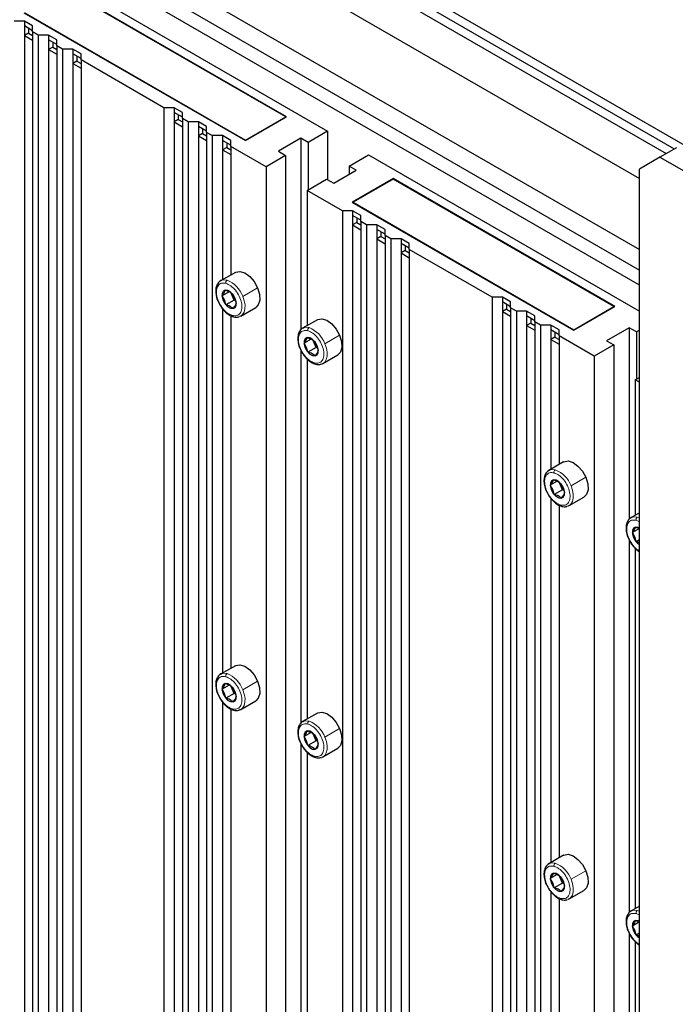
# Paper-space layout 'Blatt4' of a CAD drawing. Header units: millimetres. Extents: x 5 to 418, y 2 to 292.
# Tile 101 of 118: x 294 to 313, y 202 to 231. Entities that reach past the tile are written whole.
import ezdxf

# ---------------------------------------------------------------- set-up
doc = ezdxf.new("R2010")
doc.units = ezdxf.units.MM

psp = doc.layouts.new('Blatt4')

# ---------------------------------------------------------------- linework, layer by layer
at = {"color": 7, "linetype": 'Continuous', "lineweight": 25}
for p, q in [((269.746, 252.316), (319.131, 223.806)), ((269.746, 252.044), (313.291, 226.906)), ((269.746, 251.771), (313.055, 226.77)), ((269.982, 251.635), (313.055, 226.77)), ((270.217, 251.771), (313.291, 226.906)), ((269.864, 250.547), (312.29, 226.055)), ((269.157, 248.914), (312.29, 224.014)), ((269.157, 248.329), (312.29, 223.428)), ((312.29, 222.993), (269.157, 247.893)), ((295.084, 232.177), (303.333, 227.415)), ((302.155, 227.823), (295.791, 231.497)), ((302.131, 227.823), (295.791, 231.484)), ((294.612, 230.817), (300.976, 227.143)), ((294.636, 230.817), (300.976, 227.157)), ((294.624, 230.572), (294.329, 230.572)), ((294.86, 230.436), (294.624, 230.572)), ((294.624, 230.572), (294.624, 230.436)), ((294.86, 230.3), (294.624, 230.436)), ((294.624, 230.436), (294.624, 230.164)), ((294.86, 230.266), (294.86, 230.436)), ((294.742, 230.232), (294.624, 230.164)), ((294.624, 230.164), (294.624, 159.567)), ((294.624, 230.164), (294.86, 230.028)), ((294.742, 230.368), (294.742, 230.232)), ((294.742, 230.232), (294.86, 230.164)), ((295.024, 230.171), (294.86, 230.266)), ((294.86, 230.266), (294.86, 159.431)), ((295.32, 230.171), (295.024, 230.171)), ((295.024, 230.171), (295.024, 159.336)), ((295.555, 230.035), (295.32, 230.171)), ((295.32, 230.171), (295.32, 230.035)), ((295.555, 229.899), (295.32, 230.035)), ((295.32, 230.035), (295.32, 229.763)), ((295.437, 229.967), (295.437, 229.831)), ((295.555, 229.864), (295.555, 230.035)), ((295.72, 229.769), (295.555, 229.864)), ((295.555, 229.864), (295.555, 159.029)), ((295.437, 229.831), (295.32, 229.763)), ((295.32, 229.763), (295.32, 159.165)), ((295.32, 229.763), (295.555, 229.626)), ((295.437, 229.831), (295.555, 229.763)), ((296.015, 229.769), (295.72, 229.769)), ((295.72, 229.769), (295.72, 158.934)), ((296.251, 229.633), (296.015, 229.769)), ((296.015, 229.769), (296.015, 229.633)), ((296.251, 229.497), (296.015, 229.633)), ((296.015, 229.633), (296.015, 229.361)), ((296.251, 229.463), (296.251, 229.633)), ((296.133, 229.429), (296.015, 229.361)), ((296.015, 229.361), (296.015, 158.764)), ((296.015, 229.361), (296.251, 229.225)), ((296.133, 229.565), (296.133, 229.429)), ((296.133, 229.429), (296.251, 229.361)), ((298.631, 228.089), (296.251, 229.463)), ((296.251, 229.463), (296.251, 158.628)), ((298.926, 228.089), (298.631, 228.089)), ((298.631, 228.089), (298.631, 157.254)), ((299.162, 227.953), (298.926, 228.089)), ((298.926, 228.089), (298.926, 227.953)), ((299.162, 227.816), (298.926, 227.953)), ((298.926, 227.953), (298.926, 227.68)), ((299.044, 227.885), (299.044, 227.748)), ((299.162, 227.782), (299.162, 227.953)), ((299.044, 227.748), (298.926, 227.68)), ((298.926, 227.68), (298.926, 157.083)), ((298.926, 227.68), (299.162, 227.544)), ((299.044, 227.748), (299.162, 227.68)), ((299.326, 227.687), (299.162, 227.782)), ((299.162, 227.782), (299.162, 156.947)), ((299.622, 227.687), (299.326, 227.687)), ((299.326, 227.687), (299.326, 156.852)), ((299.857, 227.551), (299.622, 227.687)), ((299.622, 227.687), (299.622, 227.551)), ((300.976, 227.157), (302.131, 227.823)), ((300.976, 227.143), (302.155, 227.823)), ((302.131, 227.823), (302.131, 227.81)), ((299.857, 227.415), (299.622, 227.551)), ((299.622, 227.551), (299.622, 227.279)), ((299.739, 227.347), (299.622, 227.279)), ((299.739, 227.483), (299.739, 227.347)), ((299.739, 227.347), (299.857, 227.279)), ((299.857, 227.381), (299.857, 227.551)), ((300.022, 227.286), (299.857, 227.381)), ((299.857, 227.381), (299.857, 156.546)), ((303.333, 227.415), (302.774, 227.092)), ((303.333, 227.415), (303.333, 226.02)), ((299.622, 227.279), (299.622, 156.682)), ((299.622, 227.279), (299.857, 227.143)), ((300.317, 227.286), (300.022, 227.286)), ((300.022, 227.286), (300.022, 156.451)), ((300.553, 227.15), (300.317, 227.286)), ((300.317, 227.286), (300.317, 227.15)), ((300.553, 227.014), (300.317, 227.15)), ((300.317, 227.15), (300.317, 226.878)), ((300.435, 227.082), (300.435, 226.946)), ((300.553, 226.979), (300.553, 227.15)), ((300.976, 227.157), (300.976, 227.143)), ((302.567, 227.211), (301.919, 226.837)), ((302.774, 227.092), (302.567, 227.211)), ((302.567, 227.211), (302.567, 221.713)), ((302.774, 227.092), (302.774, 225.731)), ((300.435, 226.946), (300.317, 226.878)), ((300.317, 226.878), (300.317, 223.149)), ((300.317, 226.878), (300.553, 226.742)), ((300.435, 226.946), (300.553, 226.878)), ((301.566, 226.395), (300.553, 226.979)), ((300.553, 226.979), (300.553, 223.285)), ((301.919, 226.837), (302.125, 226.718)), ((313.351, 226.94), (312.879, 226.668)), ((302.125, 226.718), (301.566, 226.395)), ((302.125, 226.718), (302.125, 155.237)), ((303.952, 226.412), (304.512, 226.735)), ((304.512, 226.735), (312.29, 222.245)), ((312.879, 226.668), (312.29, 226.328)), ((312.879, 226.668), (318.065, 223.675)), ((301.566, 226.395), (301.566, 155.56)), ((303.51, 225.918), (304.158, 226.293)), ((304.158, 226.293), (303.952, 226.412)), ((303.952, 226.412), (303.952, 226.173)), ((312.29, 95.681), (312.29, 226.328)), ((302.744, 225.714), (303.304, 226.037)), ((303.304, 226.037), (303.51, 225.918)), ((305.219, 226.054), (304.04, 225.374)), ((305.219, 226.041), (304.064, 225.374)), ((311.583, 222.381), (305.219, 226.054)), ((305.219, 226.054), (305.219, 226.041)), ((311.559, 222.381), (305.219, 226.041)), ((303.757, 225.129), (302.744, 225.714)), ((302.744, 225.714), (302.744, 221.829)), ((304.04, 225.374), (310.404, 221.7)), ((304.064, 225.374), (310.404, 221.714)), ((304.064, 225.374), (304.064, 225.36)), ((304.052, 225.129), (303.757, 225.129)), ((303.757, 225.129), (303.757, 154.272)), ((304.288, 224.993), (304.052, 225.129)), ((304.052, 225.129), (304.052, 224.993)), ((304.288, 224.857), (304.052, 224.993)), ((304.052, 224.993), (304.052, 224.721)), ((304.17, 224.789), (304.052, 224.721)), ((304.17, 224.925), (304.17, 224.789)), ((304.17, 224.789), (304.288, 224.721)), ((304.288, 224.823), (304.288, 224.993)), ((304.452, 224.728), (304.288, 224.823)), ((304.288, 224.823), (304.288, 153.988)), ((304.052, 224.721), (304.052, 154.124)), ((304.052, 224.721), (304.288, 224.585)), ((304.748, 224.728), (304.452, 224.728)), ((304.452, 224.728), (304.452, 153.893)), ((304.983, 224.592), (304.748, 224.728)), ((304.748, 224.728), (304.748, 224.592)), ((304.983, 224.456), (304.748, 224.592)), ((304.748, 224.592), (304.748, 224.32)), ((304.865, 224.524), (304.865, 224.388)), ((304.983, 224.422), (304.983, 224.592)), ((304.865, 224.388), (304.748, 224.32)), ((304.748, 224.32), (304.748, 153.723)), ((304.748, 224.32), (304.983, 224.184)), ((304.865, 224.388), (304.983, 224.32)), ((305.148, 224.327), (304.983, 224.422)), ((304.983, 224.422), (304.983, 153.587)), ((305.443, 224.327), (305.148, 224.327)), ((305.148, 224.327), (305.148, 153.492)), ((305.679, 224.191), (305.443, 224.327)), ((305.443, 224.327), (305.443, 224.191)), ((305.679, 224.054), (305.443, 224.191)), ((305.443, 224.191), (305.443, 223.918)), ((305.561, 223.986), (305.443, 223.918)), ((305.561, 224.123), (305.561, 223.986)), ((305.561, 223.986), (305.679, 223.918)), ((305.679, 224.02), (305.679, 224.191)), ((308.059, 222.646), (305.679, 224.02)), ((305.679, 224.02), (305.679, 153.185)), ((305.443, 223.918), (305.443, 153.321)), ((305.443, 223.918), (305.679, 223.782)), ((300.685, 223.361), (300.26, 223.116)), ((300.504, 222.806), (300.302, 222.689)), ((300.373, 222.567), (300.302, 222.689)), ((300.413, 222.427), (300.373, 222.567)), ((300.648, 222.563), (300.413, 222.427)), ((300.593, 222.694), (300.561, 222.767)), ((300.648, 222.563), (300.593, 222.694)), ((300.598, 222.741), (300.669, 222.62)), ((300.692, 222.541), (300.648, 222.563)), ((300.669, 222.62), (300.709, 222.48)), ((308.354, 222.646), (308.059, 222.646)), ((308.059, 222.646), (308.059, 151.811)), ((308.59, 222.51), (308.354, 222.646)), ((308.354, 222.646), (308.354, 222.51)), ((308.59, 222.374), (308.354, 222.51)), ((308.354, 222.51), (308.354, 222.238)), ((308.59, 222.339), (308.59, 222.51)), ((300.317, 222.317), (300.317, 211.854)), ((300.844, 222.106), (301.268, 222.351)), ((308.472, 222.306), (308.354, 222.238)), ((308.354, 222.238), (308.354, 151.641)), ((308.354, 222.238), (308.59, 222.102)), ((308.472, 222.442), (308.472, 222.306)), ((308.472, 222.306), (308.59, 222.238)), ((308.755, 222.245), (308.59, 222.339)), ((308.59, 222.339), (308.59, 151.505)), ((309.05, 222.245), (308.755, 222.245)), ((308.755, 222.245), (308.755, 151.41)), ((309.285, 222.108), (309.05, 222.245)), ((309.05, 222.245), (309.05, 222.108)), ((310.404, 221.714), (311.559, 222.381)), ((310.404, 221.7), (311.583, 222.381)), ((311.559, 222.381), (311.559, 222.367)), ((300.553, 222.119), (300.553, 211.99)), ((303.042, 222.001), (302.617, 221.756)), ((309.285, 221.972), (309.05, 222.108)), ((309.05, 222.108), (309.05, 221.836)), ((309.168, 222.04), (309.168, 221.904)), ((309.285, 221.938), (309.285, 222.108)), ((309.168, 221.904), (309.05, 221.836)), ((309.05, 221.836), (309.05, 151.239)), ((309.05, 221.836), (309.285, 221.7)), ((309.168, 221.904), (309.285, 221.836)), ((309.45, 221.843), (309.285, 221.938)), ((309.285, 221.938), (309.285, 151.103)), ((309.745, 221.843), (309.45, 221.843)), ((309.45, 221.843), (309.45, 151.008)), ((309.981, 221.707), (309.745, 221.843)), ((309.745, 221.843), (309.745, 221.707)), ((309.981, 221.571), (309.745, 221.707)), ((309.745, 221.707), (309.745, 221.435)), ((309.981, 221.537), (309.981, 221.707)), ((310.404, 221.714), (310.404, 221.7)), ((311.995, 221.768), (311.347, 221.394)), ((312.202, 221.649), (311.995, 221.768)), ((311.995, 221.768), (311.995, 216.271)), ((312.29, 221.7), (312.202, 221.649)), ((302.861, 221.445), (302.659, 221.328)), ((302.95, 221.333), (302.918, 221.407)), ((302.955, 221.381), (303.026, 221.259)), ((309.863, 221.503), (309.745, 221.435)), ((309.745, 221.435), (309.745, 217.706)), ((309.745, 221.435), (309.981, 221.299)), ((309.863, 221.639), (309.863, 221.503)), ((309.863, 221.503), (309.981, 221.435)), ((310.994, 220.952), (309.981, 221.537)), ((309.981, 221.537), (309.981, 217.842)), ((311.347, 221.394), (311.553, 221.275)), ((312.202, 221.649), (312.202, 220.289)), ((302.567, 221.123), (302.567, 210.418)), ((302.73, 221.207), (302.659, 221.328)), ((302.77, 221.067), (302.73, 221.207)), ((303.006, 221.202), (302.77, 221.067)), ((303.006, 221.202), (302.95, 221.333)), ((303.049, 221.18), (303.006, 221.202)), ((303.026, 221.259), (303.066, 221.119)), ((311.553, 221.275), (310.994, 220.952)), ((311.553, 221.275), (311.553, 149.794)), ((302.744, 220.873), (302.744, 210.533)), ((303.201, 220.745), (303.625, 220.99)), ((310.994, 220.952), (310.994, 150.117)), ((312.172, 220.272), (312.29, 220.34)), ((312.29, 220.204), (312.172, 220.272)), ((312.172, 220.272), (312.172, 216.386)), ((310.113, 217.919), (309.689, 217.674)), ((309.932, 217.363), (309.73, 217.246)), ((309.801, 217.125), (309.73, 217.246)), ((310.021, 217.251), (309.989, 217.325)), ((310.077, 217.12), (310.021, 217.251)), ((310.026, 217.299), (310.097, 217.177)), ((310.097, 217.177), (310.137, 217.037)), ((309.745, 216.874), (309.745, 206.411)), ((309.841, 216.985), (309.801, 217.125)), ((310.077, 217.12), (309.841, 216.985)), ((310.12, 217.098), (310.077, 217.12)), ((310.272, 216.663), (310.696, 216.908)), ((309.981, 216.676), (309.981, 206.547)), ((312.29, 216.454), (312.046, 216.313)), ((312.179, 216.043), (312.289, 216.002)), ((312.289, 216.002), (312.087, 215.886)), ((312.158, 215.764), (312.087, 215.886)), ((312.198, 215.624), (312.158, 215.764)), ((311.995, 215.68), (311.995, 204.975)), ((312.29, 215.677), (312.198, 215.624)), ((312.29, 215.59), (312.198, 215.624)), ((312.172, 215.431), (312.172, 205.091)), ((300.685, 212.066), (300.26, 211.821)), ((300.504, 211.51), (300.302, 211.394)), ((300.373, 211.272), (300.302, 211.394)), ((300.413, 211.132), (300.373, 211.272)), ((300.648, 211.268), (300.413, 211.132)), ((300.593, 211.398), (300.561, 211.472)), ((300.648, 211.268), (300.593, 211.398)), ((300.598, 211.446), (300.669, 211.324)), ((300.692, 211.245), (300.648, 211.268)), ((300.669, 211.324), (300.709, 211.184)), ((300.317, 211.021), (300.317, 200.558)), ((300.844, 210.811), (301.268, 211.056)), ((300.553, 210.823), (300.553, 200.694)), ((303.042, 210.705), (302.617, 210.46)), ((302.861, 210.15), (302.659, 210.033)), ((302.95, 210.038), (302.918, 210.111)), ((302.955, 210.085), (303.026, 209.964)), ((302.567, 209.827), (302.567, 199.123)), ((302.73, 209.911), (302.659, 210.033)), ((302.77, 209.771), (302.73, 209.911)), ((303.006, 209.907), (302.77, 209.771)), ((303.006, 209.907), (302.95, 210.038)), ((303.049, 209.885), (303.006, 209.907)), ((303.026, 209.964), (303.066, 209.824)), ((302.744, 209.578), (302.744, 199.238)), ((303.201, 209.45), (303.625, 209.695)), ((310.113, 206.623), (309.689, 206.378)), ((309.932, 206.068), (309.73, 205.951)), ((309.801, 205.829), (309.73, 205.951)), ((309.841, 205.689), (309.801, 205.829)), ((310.021, 205.956), (309.989, 206.029)), ((310.077, 205.825), (310.021, 205.956)), ((310.026, 206.003), (310.097, 205.882)), ((310.097, 205.882), (310.137, 205.742)), ((309.745, 205.579), (309.745, 195.115)), ((310.077, 205.825), (309.841, 205.689)), ((310.12, 205.803), (310.077, 205.825)), ((310.272, 205.368), (310.696, 205.613)), ((309.981, 205.381), (309.981, 195.251)), ((312.29, 205.159), (312.046, 205.018)), ((312.289, 204.707), (312.087, 204.59)), ((312.179, 204.747), (312.289, 204.707)), ((312.158, 204.468), (312.087, 204.59)), ((312.198, 204.328), (312.158, 204.468)), ((311.995, 204.385), (311.995, 193.68)), ((312.172, 204.135), (312.172, 193.795)), ((312.29, 204.381), (312.198, 204.328)), ((312.29, 204.295), (312.198, 204.328))]:
    psp.add_line(p, q, dxfattribs=at)
at = {"color": 7, "linetype": 'Continuous', "lineweight": 18}
for p, q in [((300.897, 222.672), (301.322, 222.917)), ((300.373, 222.567), (300.333, 222.554)), ((300.613, 222.701), (300.593, 222.694)), ((300.669, 222.62), (300.677, 222.614)), ((303.254, 221.312), (303.679, 221.557)), ((302.73, 221.207), (302.69, 221.193)), ((302.97, 221.34), (302.95, 221.333)), ((303.026, 221.259), (303.034, 221.254)), ((310.325, 217.23), (310.75, 217.475)), ((310.041, 217.258), (310.021, 217.251)), ((310.097, 217.177), (310.105, 217.172)), ((309.801, 217.125), (309.761, 217.111)), ((312.229, 216.33), (312.29, 216.308)), ((312.195, 216.243), (312.29, 216.195)), ((312.158, 215.764), (312.118, 215.75)), ((300.897, 211.377), (301.322, 211.622)), ((300.373, 211.272), (300.333, 211.258)), ((300.613, 211.405), (300.593, 211.398)), ((300.669, 211.324), (300.677, 211.319)), ((303.254, 210.016), (303.679, 210.261)), ((302.73, 209.911), (302.69, 209.897)), ((302.97, 210.045), (302.95, 210.038)), ((303.026, 209.964), (303.034, 209.958)), ((310.325, 205.934), (310.75, 206.179)), ((309.801, 205.829), (309.761, 205.815)), ((310.041, 205.963), (310.021, 205.956)), ((310.097, 205.882), (310.105, 205.876)), ((312.229, 205.034), (312.29, 205.013)), ((312.195, 204.948), (312.29, 204.9)), ((312.158, 204.468), (312.118, 204.455))]:
    psp.add_line(p, q, dxfattribs=at)
at = {"color": 7, "linetype": 'Continuous', "lineweight": 25, "flags": 128}
for points in [[(300.685, 223.361), (300.694, 223.367), (300.814, 223.388), (300.954, 223.345), (301.096, 223.243), (301.224, 223.095), (301.322, 222.917)], [(300.26, 223.116), (300.275, 223.124), (300.297, 223.133)], [(300.677, 222.614), (300.621, 222.713), (300.547, 222.792), (300.467, 222.839), (300.393, 222.847), (300.336, 222.815), (300.304, 222.749), (300.303, 222.657), (300.333, 222.554)], [(301.322, 222.917), (301.378, 222.733), (301.386, 222.563), (301.344, 222.429), (301.268, 222.351)], [(300.333, 222.554), (300.389, 222.455), (300.463, 222.377), (300.543, 222.329), (300.617, 222.321), (300.674, 222.353), (300.706, 222.42), (300.706, 222.512), (300.677, 222.614)], [(300.844, 222.106), (300.829, 222.098), (300.807, 222.09)], [(303.042, 222.001), (303.051, 222.006), (303.171, 222.027), (303.311, 221.984), (303.453, 221.882), (303.581, 221.734), (303.679, 221.557)], [(302.617, 221.756), (302.632, 221.764), (302.654, 221.772)], [(303.034, 221.254), (302.978, 221.352), (302.904, 221.431), (302.824, 221.478), (302.75, 221.486), (302.693, 221.455), (302.661, 221.388), (302.66, 221.296), (302.69, 221.193)], [(303.679, 221.557), (303.735, 221.372), (303.743, 221.202), (303.701, 221.068), (303.625, 220.99)], [(302.69, 221.193), (302.746, 221.095), (302.82, 221.016), (302.9, 220.969), (302.974, 220.96), (303.031, 220.992), (303.063, 221.059), (303.063, 221.151), (303.034, 221.254)], [(303.201, 220.745), (303.186, 220.738), (303.164, 220.729)], [(310.113, 217.919), (310.122, 217.924), (310.242, 217.945), (310.382, 217.902), (310.524, 217.8), (310.652, 217.652), (310.75, 217.475)], [(309.689, 217.674), (309.703, 217.681), (309.725, 217.69)], [(310.75, 217.475), (310.806, 217.29), (310.814, 217.12), (310.772, 216.986), (310.696, 216.908)], [(310.105, 217.172), (310.049, 217.27), (309.975, 217.349), (309.895, 217.396), (309.821, 217.404), (309.764, 217.373), (309.732, 217.306), (309.732, 217.214), (309.761, 217.111)], [(309.761, 217.111), (309.817, 217.013), (309.891, 216.934), (309.971, 216.887), (310.045, 216.878), (310.102, 216.91), (310.134, 216.977), (310.135, 217.069), (310.105, 217.172)], [(310.272, 216.663), (310.257, 216.656), (310.235, 216.647)], [(312.046, 216.313), (312.06, 216.321), (312.082, 216.329)], [(312.29, 216.017), (312.252, 216.035), (312.178, 216.044), (312.121, 216.012), (312.089, 215.945), (312.089, 215.853), (312.118, 215.75)], [(300.685, 212.066), (300.694, 212.071), (300.814, 212.092), (300.954, 212.049), (301.096, 211.948), (301.224, 211.799), (301.322, 211.622)], [(300.26, 211.821), (300.275, 211.829), (300.297, 211.837)], [(300.677, 211.319), (300.621, 211.417), (300.547, 211.496), (300.467, 211.543), (300.393, 211.552), (300.336, 211.52), (300.304, 211.453), (300.303, 211.361), (300.333, 211.258)], [(301.322, 211.622), (301.378, 211.437), (301.386, 211.268), (301.344, 211.133), (301.268, 211.056)], [(300.333, 211.258), (300.389, 211.16), (300.463, 211.081), (300.543, 211.034), (300.617, 211.026), (300.674, 211.057), (300.706, 211.124), (300.706, 211.216), (300.677, 211.319)], [(300.844, 210.811), (300.829, 210.803), (300.807, 210.794)], [(303.042, 210.705), (303.051, 210.71), (303.171, 210.732), (303.311, 210.689), (303.453, 210.587), (303.581, 210.438), (303.679, 210.261)], [(302.617, 210.46), (302.632, 210.468), (302.654, 210.477)], [(303.034, 209.958), (302.978, 210.057), (302.904, 210.135), (302.824, 210.183), (302.75, 210.191), (302.693, 210.159), (302.661, 210.092), (302.66, 210), (302.69, 209.897)], [(303.679, 210.261), (303.735, 210.077), (303.743, 209.907), (303.701, 209.772), (303.625, 209.695)], [(302.69, 209.897), (302.746, 209.799), (302.82, 209.72), (302.9, 209.673), (302.974, 209.665), (303.031, 209.697), (303.063, 209.763), (303.063, 209.855), (303.034, 209.958)], [(303.201, 209.45), (303.186, 209.442), (303.164, 209.433)], [(309.689, 206.378), (309.703, 206.386), (309.725, 206.395)], [(310.113, 206.623), (310.122, 206.628), (310.242, 206.65), (310.382, 206.607), (310.524, 206.505), (310.652, 206.356), (310.75, 206.179)], [(310.75, 206.179), (310.806, 205.995), (310.814, 205.825), (310.772, 205.69), (310.696, 205.613)], [(310.105, 205.876), (310.049, 205.975), (309.975, 206.053), (309.895, 206.1), (309.821, 206.109), (309.764, 206.077), (309.732, 206.01), (309.732, 205.918), (309.761, 205.815)], [(309.761, 205.815), (309.817, 205.717), (309.891, 205.638), (309.971, 205.591), (310.045, 205.583), (310.102, 205.615), (310.134, 205.681), (310.135, 205.773), (310.105, 205.876)], [(310.272, 205.368), (310.257, 205.36), (310.235, 205.351)], [(312.046, 205.018), (312.06, 205.025), (312.082, 205.034)], [(312.29, 204.722), (312.252, 204.74), (312.178, 204.748), (312.121, 204.717), (312.089, 204.65), (312.089, 204.558), (312.118, 204.455)]]:
    psp.add_lwpolyline(points, dxfattribs=at)
at = {"color": 7, "linetype": 'Continuous', "lineweight": 18, "flags": 128}
for points in [[(300.297, 223.133), (300.354, 223.143), (300.444, 223.133)], [(300.897, 222.672), (300.941, 222.547), (300.962, 222.426), (300.961, 222.314), (300.938, 222.219), (300.893, 222.146), (300.844, 222.106)], [(302.654, 221.772), (302.711, 221.783), (302.801, 221.773)], [(303.254, 221.312), (303.298, 221.187), (303.319, 221.065), (303.318, 220.954), (303.295, 220.859), (303.25, 220.785), (303.201, 220.745)], [(309.725, 217.69), (309.782, 217.701), (309.872, 217.691)], [(310.325, 217.23), (310.369, 217.105), (310.39, 216.983), (310.389, 216.872), (310.366, 216.777), (310.321, 216.703), (310.272, 216.663)], [(312.082, 216.329), (312.139, 216.34), (312.229, 216.33)], [(300.297, 211.837), (300.354, 211.848), (300.444, 211.838)], [(300.897, 211.377), (300.941, 211.252), (300.962, 211.13), (300.961, 211.019), (300.938, 210.924), (300.893, 210.85), (300.844, 210.811)], [(302.654, 210.477), (302.711, 210.487), (302.801, 210.477)], [(303.254, 210.016), (303.298, 209.891), (303.319, 209.769), (303.318, 209.658), (303.295, 209.563), (303.25, 209.49), (303.201, 209.45)], [(309.725, 206.395), (309.782, 206.405), (309.872, 206.395)], [(310.325, 205.934), (310.369, 205.809), (310.39, 205.687), (310.389, 205.576), (310.366, 205.481), (310.321, 205.408), (310.272, 205.368)], [(312.082, 205.034), (312.139, 205.045), (312.229, 205.034)]]:
    psp.add_lwpolyline(points, dxfattribs=at)
at = {"color": 7, "linetype": 'Continuous', "lineweight": 18}
for centre, radius, start, end in [((300.492, 223.064), 0.0845, 124.5534, 191.769), ((300.159, 222.4), 0.787, 20.2798, 68.759), ((300.646, 222.128), 0.0458, 187.3995, 250.4925), ((302.849, 221.703), 0.0845, 124.5534, 191.769), ((302.516, 221.039), 0.787, 20.2798, 68.759), ((303.003, 220.767), 0.0458, 187.3995, 250.4925), ((309.92, 217.621), 0.0845, 124.5534, 191.769), ((309.587, 216.957), 0.787, 20.2798, 68.759), ((310.074, 216.685), 0.0458, 187.3995, 250.4925), ((312.277, 216.26), 0.0845, 124.5534, 191.769), ((300.492, 211.768), 0.0845, 124.5534, 191.769), ((300.159, 211.104), 0.787, 20.2798, 68.759), ((300.646, 210.832), 0.0458, 187.3995, 250.4925), ((302.849, 210.407), 0.0845, 124.5534, 191.769), ((302.516, 209.743), 0.787, 20.2798, 68.759), ((303.003, 209.471), 0.0458, 187.3995, 250.4925), ((309.92, 206.325), 0.0845, 124.5534, 191.769), ((309.587, 205.661), 0.787, 20.2798, 68.759), ((310.074, 205.389), 0.0458, 187.3995, 250.4925), ((312.277, 204.965), 0.0845, 124.5534, 191.769)]:
    psp.add_arc(centre, radius, start, end, dxfattribs=at)
at = {"color": 7, "linetype": 'Continuous', "lineweight": 25}
for centre, radius, start, end in [((300.939, 222.843), 0.377, 192.9465, 203.3173), ((300.972, 222.854), 0.412, 202.8226, 226.0928), ((303.296, 221.482), 0.377, 192.9465, 203.3173), ((303.329, 221.493), 0.412, 202.8226, 226.0928), ((310.367, 217.4), 0.377, 192.9465, 203.3173), ((310.4, 217.411), 0.412, 202.8226, 226.0928), ((312.52, 215.91), 0.433, 201.6822, 237.8249), ((300.939, 211.548), 0.377, 192.9465, 203.3173), ((300.972, 211.558), 0.412, 202.8226, 226.0928), ((303.296, 210.187), 0.377, 192.9465, 203.3173), ((303.329, 210.198), 0.412, 202.8226, 226.0928), ((310.367, 206.105), 0.377, 192.9465, 203.3173), ((310.4, 206.115), 0.412, 202.8226, 226.0928), ((312.52, 204.615), 0.433, 201.6822, 237.8249)]:
    psp.add_arc(centre, radius, start, end, dxfattribs=at)
for points, knots in [([(300.306, 223.134), (300.302, 223.134), (300.259, 223.128), (300.196, 223.071), (300.136, 222.97), (300.114, 222.838), (300.131, 222.687), (300.16, 222.575), (300.188, 222.523), (300.189, 222.522)], [0, 0, 0, 0, 0.0197172, 0.2120514, 0.3976234, 0.589224, 0.7914587, 0.9964852, 1, 1, 1, 1]), ([(300.302, 222.689), (300.325, 222.72), (300.371, 222.781), (300.386, 222.825), (300.394, 222.846)], [0, 0, 0, 0, 0.500362, 1, 1, 1, 1]), ([(300.394, 222.846), (300.436, 222.833), (300.519, 222.807), (300.572, 222.763), (300.598, 222.741)], [0, 0, 0, 0, 0.5004301, 1, 1, 1, 1]), ([(300.189, 222.522), (300.215, 222.471), (300.267, 222.367), (300.379, 222.234), (300.503, 222.132), (300.589, 222.1), (300.631, 222.084)], [0, 0, 0, 0, 0.248621, 0.502147, 0.75754, 1, 1, 1, 1]), ([(300.617, 222.323), (300.591, 222.345), (300.539, 222.389), (300.455, 222.414), (300.413, 222.427)], [0, 0, 0, 0, 0.50043, 1, 1, 1, 1]), ([(300.709, 222.48), (300.702, 222.458), (300.687, 222.415), (300.64, 222.353), (300.617, 222.323)], [0, 0, 0, 0, 0.500362, 1, 1, 1, 1]), ([(300.631, 222.084), (300.654, 222.079), (300.712, 222.067), (300.766, 222.08), (300.798, 222.088)], [0, 0, 0, 0, 0.409801, 1, 1, 1, 1]), ([(302.663, 221.774), (302.659, 221.773), (302.616, 221.767), (302.553, 221.711), (302.493, 221.61), (302.471, 221.478), (302.488, 221.327), (302.517, 221.215), (302.545, 221.163), (302.546, 221.162)], [0, 0, 0, 0, 0.0197172, 0.2120514, 0.3976234, 0.589224, 0.7914587, 0.9964852, 1, 1, 1, 1]), ([(302.659, 221.328), (302.682, 221.359), (302.728, 221.421), (302.743, 221.464), (302.751, 221.485)], [0, 0, 0, 0, 0.500362, 1, 1, 1, 1]), ([(302.751, 221.485), (302.793, 221.473), (302.876, 221.447), (302.929, 221.403), (302.955, 221.381)], [0, 0, 0, 0, 0.5004301, 1, 1, 1, 1]), ([(302.546, 221.162), (302.572, 221.11), (302.624, 221.006), (302.736, 220.873), (302.86, 220.771), (302.946, 220.739), (302.988, 220.724)], [0, 0, 0, 0, 0.248621, 0.502147, 0.75754, 1, 1, 1, 1]), ([(303.066, 221.119), (303.059, 221.097), (303.044, 221.054), (302.997, 220.993), (302.974, 220.962)], [0, 0, 0, 0, 0.500362, 1, 1, 1, 1]), ([(302.974, 220.962), (302.948, 220.984), (302.896, 221.028), (302.812, 221.054), (302.77, 221.067)], [0, 0, 0, 0, 0.50043, 1, 1, 1, 1]), ([(302.988, 220.724), (303.011, 220.719), (303.07, 220.706), (303.123, 220.719), (303.155, 220.727)], [0, 0, 0, 0, 0.409801, 1, 1, 1, 1]), ([(309.734, 217.692), (309.73, 217.691), (309.687, 217.685), (309.624, 217.629), (309.564, 217.528), (309.542, 217.396), (309.559, 217.245), (309.588, 217.133), (309.616, 217.081), (309.617, 217.08)], [0, 0, 0, 0, 0.019717, 0.212051, 0.397623, 0.589224, 0.791459, 0.996485, 1, 1, 1, 1]), ([(309.73, 217.246), (309.753, 217.277), (309.8, 217.339), (309.814, 217.382), (309.822, 217.403)], [0, 0, 0, 0, 0.500362, 1, 1, 1, 1]), ([(309.822, 217.403), (309.864, 217.391), (309.948, 217.365), (310, 217.321), (310.026, 217.299)], [0, 0, 0, 0, 0.5004301, 1, 1, 1, 1]), ([(309.617, 217.08), (309.643, 217.028), (309.695, 216.924), (309.807, 216.791), (309.931, 216.689), (310.017, 216.657), (310.059, 216.642)], [0, 0, 0, 0, 0.248621, 0.502147, 0.75754, 1, 1, 1, 1]), ([(310.045, 216.88), (310.019, 216.902), (309.967, 216.946), (309.883, 216.972), (309.841, 216.985)], [0, 0, 0, 0, 0.50043, 1, 1, 1, 1]), ([(310.137, 217.037), (310.13, 217.015), (310.115, 216.972), (310.068, 216.911), (310.045, 216.88)], [0, 0, 0, 0, 0.500362, 1, 1, 1, 1]), ([(310.059, 216.642), (310.082, 216.637), (310.141, 216.624), (310.194, 216.637), (310.226, 216.645)], [0, 0, 0, 0, 0.409801, 1, 1, 1, 1]), ([(312.091, 216.331), (312.087, 216.331), (312.045, 216.325), (311.981, 216.268), (311.921, 216.167), (311.899, 216.035), (311.916, 215.884), (311.945, 215.772), (311.974, 215.72), (311.974, 215.719)], [0, 0, 0, 0, 0.019717, 0.212051, 0.397623, 0.589224, 0.791459, 0.996485, 1, 1, 1, 1]), ([(312.087, 215.886), (312.11, 215.916), (312.157, 215.978), (312.171, 216.021), (312.179, 216.043)], [0, 0, 0, 0, 0.500362, 1, 1, 1, 1]), ([(311.974, 215.719), (312, 215.668), (312.052, 215.564), (312.163, 215.428), (312.248, 215.367), (312.29, 215.337)], [0, 0, 0, 0, 0.328888, 0.664266, 1, 1, 1, 1]), ([(300.306, 211.839), (300.302, 211.838), (300.259, 211.833), (300.196, 211.776), (300.136, 211.675), (300.114, 211.543), (300.131, 211.392), (300.16, 211.28), (300.188, 211.228), (300.189, 211.227)], [0, 0, 0, 0, 0.019717, 0.212051, 0.397623, 0.589224, 0.791459, 0.996485, 1, 1, 1, 1]), ([(300.302, 211.394), (300.325, 211.424), (300.371, 211.486), (300.386, 211.529), (300.394, 211.551)], [0, 0, 0, 0, 0.500362, 1, 1, 1, 1]), ([(300.394, 211.551), (300.436, 211.538), (300.519, 211.512), (300.572, 211.468), (300.598, 211.446)], [0, 0, 0, 0, 0.5004301, 1, 1, 1, 1]), ([(300.189, 211.227), (300.215, 211.175), (300.267, 211.071), (300.379, 210.939), (300.503, 210.836), (300.589, 210.804), (300.631, 210.789)], [0, 0, 0, 0, 0.248621, 0.502147, 0.75754, 1, 1, 1, 1]), ([(300.617, 211.027), (300.591, 211.049), (300.539, 211.093), (300.455, 211.119), (300.413, 211.132)], [0, 0, 0, 0, 0.5004301, 1, 1, 1, 1]), ([(300.709, 211.184), (300.702, 211.163), (300.687, 211.119), (300.64, 211.058), (300.617, 211.027)], [0, 0, 0, 0, 0.500362, 1, 1, 1, 1]), ([(300.631, 210.789), (300.654, 210.784), (300.712, 210.771), (300.766, 210.785), (300.798, 210.793)], [0, 0, 0, 0, 0.409801, 1, 1, 1, 1]), ([(302.663, 210.478), (302.659, 210.478), (302.616, 210.472), (302.553, 210.415), (302.493, 210.314), (302.471, 210.182), (302.488, 210.031), (302.517, 209.919), (302.545, 209.867), (302.546, 209.866)], [0, 0, 0, 0, 0.019717, 0.212051, 0.397623, 0.589224, 0.791459, 0.996485, 1, 1, 1, 1]), ([(302.659, 210.033), (302.682, 210.064), (302.728, 210.125), (302.743, 210.168), (302.751, 210.19)], [0, 0, 0, 0, 0.500362, 1, 1, 1, 1]), ([(302.751, 210.19), (302.793, 210.177), (302.876, 210.151), (302.929, 210.107), (302.955, 210.085)], [0, 0, 0, 0, 0.5004301, 1, 1, 1, 1]), ([(302.546, 209.866), (302.572, 209.815), (302.624, 209.711), (302.736, 209.578), (302.86, 209.476), (302.946, 209.444), (302.988, 209.428)], [0, 0, 0, 0, 0.248621, 0.502147, 0.75754, 1, 1, 1, 1]), ([(303.066, 209.824), (303.059, 209.802), (303.044, 209.759), (302.997, 209.697), (302.974, 209.666)], [0, 0, 0, 0, 0.500362, 1, 1, 1, 1]), ([(302.974, 209.666), (302.948, 209.688), (302.896, 209.732), (302.812, 209.758), (302.77, 209.771)], [0, 0, 0, 0, 0.5004301, 1, 1, 1, 1]), ([(302.988, 209.428), (303.011, 209.423), (303.07, 209.41), (303.123, 209.424), (303.155, 209.432)], [0, 0, 0, 0, 0.409801, 1, 1, 1, 1]), ([(309.734, 206.396), (309.73, 206.396), (309.687, 206.39), (309.624, 206.333), (309.564, 206.232), (309.542, 206.1), (309.559, 205.949), (309.588, 205.837), (309.616, 205.785), (309.617, 205.784)], [0, 0, 0, 0, 0.019717, 0.212051, 0.397623, 0.589224, 0.791459, 0.996485, 1, 1, 1, 1]), ([(309.73, 205.951), (309.753, 205.982), (309.8, 206.043), (309.814, 206.086), (309.822, 206.108)], [0, 0, 0, 0, 0.500362, 1, 1, 1, 1]), ([(309.822, 206.108), (309.864, 206.095), (309.948, 206.069), (310, 206.025), (310.026, 206.003)], [0, 0, 0, 0, 0.5004301, 1, 1, 1, 1]), ([(309.617, 205.784), (309.643, 205.733), (309.695, 205.629), (309.807, 205.496), (309.931, 205.393), (310.017, 205.362), (310.059, 205.346)], [0, 0, 0, 0, 0.248621, 0.502147, 0.75754, 1, 1, 1, 1]), ([(310.045, 205.584), (310.019, 205.606), (309.967, 205.65), (309.883, 205.676), (309.841, 205.689)], [0, 0, 0, 0, 0.5004301, 1, 1, 1, 1]), ([(310.137, 205.742), (310.13, 205.72), (310.115, 205.677), (310.068, 205.615), (310.045, 205.584)], [0, 0, 0, 0, 0.500362, 1, 1, 1, 1]), ([(310.059, 205.346), (310.082, 205.341), (310.141, 205.328), (310.194, 205.342), (310.226, 205.35)], [0, 0, 0, 0, 0.409801, 1, 1, 1, 1]), ([(312.091, 205.036), (312.087, 205.035), (312.045, 205.029), (311.981, 204.972), (311.921, 204.872), (311.899, 204.74), (311.916, 204.589), (311.945, 204.477), (311.974, 204.424), (311.974, 204.424)], [0, 0, 0, 0, 0.019717, 0.212051, 0.397623, 0.589224, 0.791459, 0.996485, 1, 1, 1, 1]), ([(312.087, 204.59), (312.11, 204.621), (312.157, 204.682), (312.171, 204.726), (312.179, 204.747)], [0, 0, 0, 0, 0.500362, 1, 1, 1, 1]), ([(311.974, 204.424), (312, 204.372), (312.052, 204.269), (312.163, 204.133), (312.248, 204.072), (312.29, 204.041)], [0, 0, 0, 0, 0.328888, 0.664266, 1, 1, 1, 1])]:
    psp.add_open_spline(points, degree=3, knots=knots, dxfattribs=at)
at = {"color": 7, "linetype": 'Continuous', "lineweight": 18}
for points in [[(300.6, 222.122), (300.553, 222.141), (300.458, 222.179), (300.318, 222.317), (300.208, 222.491), (300.143, 222.68), (300.133, 222.854), (300.18, 222.986), (300.275, 223.062), (300.365, 223.052), (300.409, 223.046)], [(300.409, 223.046), (300.457, 223.027), (300.552, 222.989), (300.692, 222.851), (300.802, 222.677), (300.867, 222.488), (300.877, 222.314), (300.83, 222.182), (300.735, 222.106), (300.645, 222.116), (300.6, 222.122)], [(302.958, 220.761), (302.91, 220.78), (302.815, 220.818), (302.675, 220.956), (302.565, 221.13), (302.5, 221.319), (302.49, 221.494), (302.537, 221.626), (302.632, 221.701), (302.722, 221.691), (302.766, 221.686)], [(302.766, 221.686), (302.814, 221.667), (302.909, 221.628), (303.049, 221.49), (303.159, 221.317), (303.224, 221.128), (303.234, 220.953), (303.187, 220.821), (303.092, 220.745), (303.002, 220.756), (302.958, 220.761)], [(310.029, 216.679), (309.981, 216.698), (309.886, 216.736), (309.746, 216.874), (309.636, 217.048), (309.571, 217.237), (309.561, 217.411), (309.608, 217.544), (309.703, 217.619), (309.793, 217.609), (309.838, 217.604)], [(309.838, 217.604), (309.885, 217.585), (309.98, 217.546), (310.12, 217.408), (310.23, 217.235), (310.295, 217.046), (310.305, 216.871), (310.258, 216.739), (310.163, 216.663), (310.073, 216.674), (310.029, 216.679)], [(300.6, 210.826), (300.553, 210.845), (300.458, 210.884), (300.318, 211.022), (300.208, 211.195), (300.143, 211.384), (300.133, 211.559), (300.18, 211.691), (300.275, 211.767), (300.365, 211.756), (300.409, 211.751)], [(300.409, 211.751), (300.457, 211.732), (300.552, 211.693), (300.692, 211.556), (300.802, 211.382), (300.867, 211.193), (300.877, 211.018), (300.83, 210.886), (300.735, 210.81), (300.645, 210.821), (300.6, 210.826)], [(302.958, 209.466), (302.91, 209.485), (302.815, 209.523), (302.675, 209.661), (302.565, 209.835), (302.5, 210.024), (302.49, 210.198), (302.537, 210.33), (302.632, 210.406), (302.722, 210.396), (302.766, 210.39)], [(302.766, 210.39), (302.814, 210.371), (302.909, 210.333), (303.049, 210.195), (303.159, 210.021), (303.224, 209.832), (303.234, 209.658), (303.187, 209.526), (303.092, 209.45), (303.002, 209.46), (302.958, 209.466)], [(310.029, 205.384), (309.981, 205.403), (309.886, 205.441), (309.746, 205.579), (309.636, 205.753), (309.571, 205.942), (309.561, 206.116), (309.608, 206.248), (309.703, 206.324), (309.793, 206.313), (309.838, 206.308)], [(309.838, 206.308), (309.885, 206.289), (309.98, 206.251), (310.12, 206.113), (310.23, 205.939), (310.295, 205.75), (310.305, 205.576), (310.258, 205.444), (310.163, 205.368), (310.073, 205.378), (310.029, 205.384)]]:
    psp.add_open_spline(points, degree=3, dxfattribs=at)
for points in [[(312.29, 215.366), (312.274, 215.373), (312.211, 215.401), (312.103, 215.516), (311.993, 215.687), (311.928, 215.876), (311.918, 216.051), (311.965, 216.183), (312.06, 216.259), (312.15, 216.248), (312.195, 216.243)], [(312.29, 204.07), (312.274, 204.077), (312.211, 204.106), (312.103, 204.22), (311.993, 204.391), (311.928, 204.581), (311.918, 204.755), (311.965, 204.887), (312.06, 204.963), (312.15, 204.953), (312.195, 204.948)]]:
    psp.add_open_spline(points, degree=3, knots=[0, 0, 0, 0, 0.044799, 0.181256, 0.317713, 0.454171, 0.590628, 0.727085, 0.863543, 1, 1, 1, 1], dxfattribs=at)

doc.saveas('drawing.dxf')
